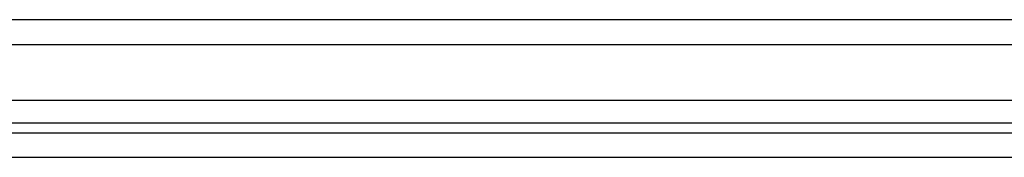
# Model space of a CAD drawing. Header units: millimetres. Extents: x 0 to 200, y 0 to 287.
# Tile 14 of 73: x 51.417 to 56.217, y 152.99 to 153.658. Entities that reach past the tile are written whole.
import ezdxf

# ---------------------------------------------------------------- set-up
doc = ezdxf.new("R2010")
doc.units = ezdxf.units.MM
doc.layers.add('148.257_BW4C_CTM', color=7, linetype='Continuous')
doc.layers.add('Standard', color=7, linetype='Continuous')

# ---------------------------------------------------------------- blocks, each defined once
blk = doc.blocks.new('SE2')
at = {"layer": '148.257_BW4C_CTM', "color": 7, "linetype": 'Continuous'}
for p, q in [((111.143, 153.6581), (38.503, 153.6581)), ((38.503, 153.5381), (111.143, 153.5381)), ((111.263, 153.2661), (38.383, 153.2661)), ((38.383, 153.1581), (111.263, 153.1581)), ((37.001, 153.1081), (95.645, 153.1081)), ((38.383, 152.9901), (94.263, 152.9901))]:
    blk.add_line(p, q, dxfattribs=at)

msp = doc.modelspace()

# ---------------------------------------------------------------- block references
at = {"layer": 'Standard'}
msp.add_blockref('SE2', (0, 0), dxfattribs=at)

doc.saveas('drawing.dxf')
